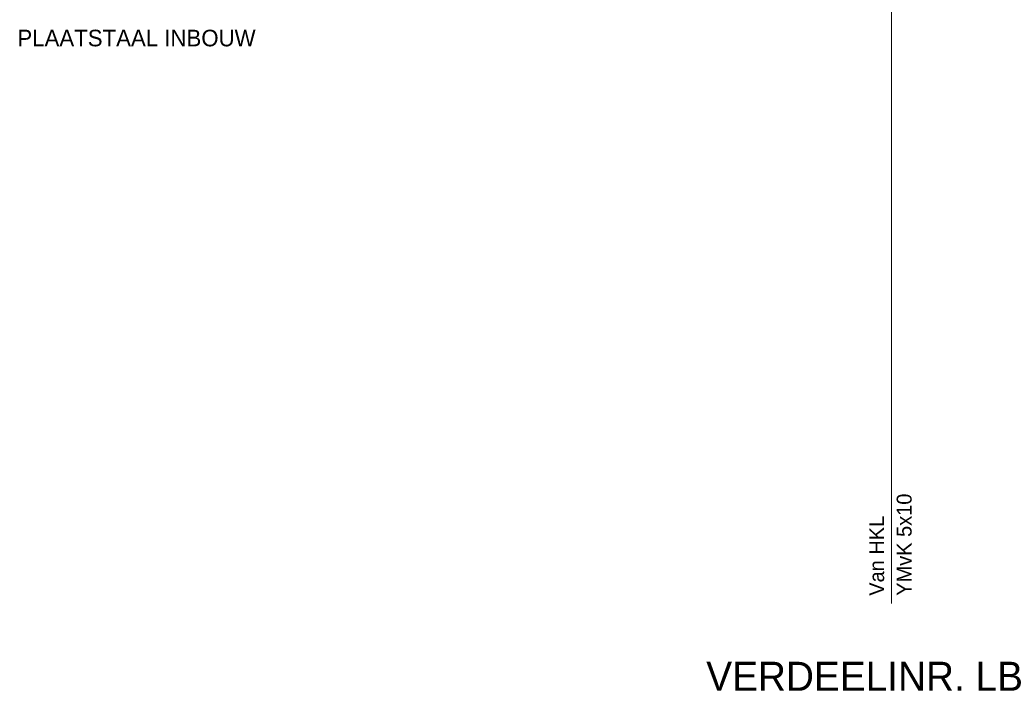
# Model space of a CAD drawing. Header units: millimetres. Extents: x -139194 to 127490, y -31463 to 78742.
# Tile 16 of 19: x 105661 to 117516, y 7300 to 15392. Entities that reach past the tile are written whole.
import ezdxf

# ---------------------------------------------------------------- set-up
doc = ezdxf.new("R2010")
doc.units = ezdxf.units.MM
doc.layers.add('52', color=7, linetype='CONTINUOUS')
doc.styles.add('dgn003', font='dgn003.shx')

msp = doc.modelspace()

# ---------------------------------------------------------------- linework, layer by layer
at = {"layer": '52', "color": 2, "linetype": 'Continuous', "lineweight": 0}
msp.add_line((116158, 16213), (116158, 8356), dxfattribs=at)

# ---------------------------------------------------------------- texts
at = {"layer": '52', "color": 7, "linetype": 'Continuous', "lineweight": 0, "style": 'dgn003'}
msp.add_text('PLAATSTAAL INBOUW', height=200, dxfattribs=at).set_placement((105633, 15071))
for s, p in [('YMvK 5x10', (116400, 8451)), ('Van HKL', (116069, 8451))]:
    msp.add_text(s, height=180, rotation=90, dxfattribs=at).set_placement(p)
at = {"layer": '52', "color": 2, "linetype": 'Continuous', "lineweight": 0, "true_color": 0xffff15, "style": 'dgn003'}
msp.add_text('VERDEELINR. LB', height=350, dxfattribs=at).set_placement((113927, 7306))

doc.saveas('drawing.dxf')
